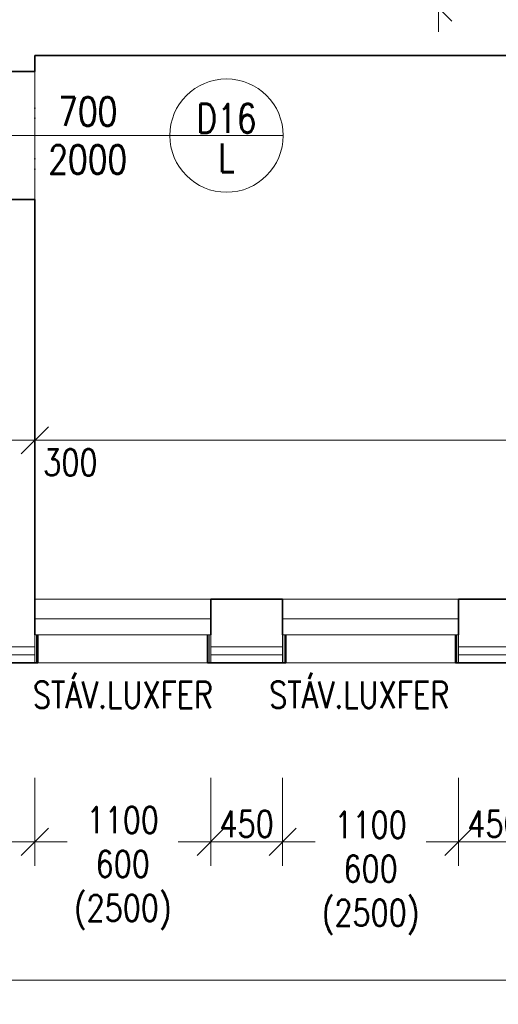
# Model space of a CAD drawing. Header units: millimetres. Extents: x -485339 to 350584, y -1189934 to 0.
# Tile 90 of 178: x -70299 to -67306, y -1062714 to -1056553. Entities that reach past the tile are written whole.
import ezdxf
from ezdxf.enums import TextEntityAlignment as Align

# ---------------------------------------------------------------- set-up
doc = ezdxf.new("R2010")
doc.units = ezdxf.units.MM
doc.header["$LTSCALE"] = 10
doc.linetypes.add('DĚLICÍ2', pattern=[15.875, 6.35, -3.175, 0, -3.175, 0, -3.175])
doc.layers.get('Defpoints').update_dxf_attribs({"color": 201})
for name, color, linetype, lineweight in [('N_popis_otvory', 10, 'Continuous', 18), ('N_čáry_obrys', 10, 'Continuous', 35), ('N_čáry_obv.plášt', 212, 'Continuous', 18), ('N_čáry_plné', 10, 'Continuous', 18), ('St_kóty', 132, 'Continuous', 18), ('St_otvory_okna', 40, 'Continuous', 18), ('St_čáry_nad', 250, 'DĚLICÍ2', 18), ('St_čáry_obrys', 5, 'Continuous', 35), ('St_čáry_plné', 250, 'Continuous', 18)]:
    doc.layers.add(name, color=color, linetype=linetype, lineweight=lineweight)
doc.layers.add('St_plocha_místn', color=140, linetype='Continuous', lineweight=18, plot=False)
doc.styles.get("Standard").update_dxf_attribs({"font": 'simplex.shx', "width": 0.8})
doc.linetypes.add('IZOLACE', pattern='A,0.0001,-0.1,[134,ltypeshp.shx,S=0.1,R=0,X=-0.1,Y=0],-0.2,[134,ltypeshp.shx,S=0.1,R=180,X=0.1,Y=0],-0.1', length=0.4001)
doc.dimstyles.new('stavebníM100', dxfattribs={"dimtxt": 165, "dimasz": 170, "dimexe": 150, "dimexo": 100, "dimgap": 30, "dimtad": 1, "dimdec": 0, "dimtxsty": 'Standard', "dimblk": 'OBLIQUE', "dimcen": -2.5, "dimdle": 150, "dimclrd": 256, "dimclre": 256, "dimclrt": 256, "dimadec": 4, "dimazin": 0, "dimtfac": 1, "dimtdec": 0, "dimtmove": 2, "dimatfit": 3, "dimldrblk": 'OBLIQUE', "dimfxl": 400, "dimfxlon": 1, "dimlwd": -1, "dimlwe": -1, "dimarcsym": 0})
doc.dimstyles.new('stavebníM100_modul', dxfattribs={"dimtxt": 250, "dimasz": 200, "dimexe": 150, "dimexo": 100, "dimgap": 30, "dimtad": 1, "dimdec": 0, "dimtxsty": 'Standard', "dimblk": 'DOT', "dimcen": -2.5, "dimdle": 150, "dimclrd": 256, "dimclre": 256, "dimclrt": 256, "dimadec": 4, "dimazin": 0, "dimtfac": 1, "dimtdec": 0, "dimtmove": 2, "dimatfit": 3, "dimldrblk": 'OBLIQUE', "dimfxl": 400, "dimfxlon": 1, "dimlwd": -1, "dimlwe": -1, "dimarcsym": 0})

# ---------------------------------------------------------------- blocks, each defined once
blk = doc.blocks.new('_OBLIQUE')
at = {"color": 0, "linetype": 'ByBlock'}
blk.add_line((-0.5, -0.5), (0.5, 0.5), dxfattribs=at)
blk = doc.blocks.new('*D5694')
at = {"layer": 'Defpoints', "color": 0}
for p in [(-70504.9, -1062274.1), (-59724.9, -1062274.1), (-59724.9, -1062562.9)]:
    blk.add_point(p, dxfattribs=at)
at = {"layer": 'St_kóty'}
for p, q in [((-70504.9, -1062374.1), (-70504.9, -1062712.9)), ((-59724.9, -1062374.1), (-59724.9, -1062712.9)), ((-70654.9, -1062562.9), (-59574.9, -1062562.9))]:
    blk.add_line(p, q, dxfattribs=at)
at = {"layer": 'St_kóty', "linetype": 'ByBlock', "xscale": 170, "yscale": 170, "zscale": 170, "rotation": 180}
blk.add_blockref('_OBLIQUE', (-70504.9, -1062562.9), dxfattribs=at)
at = {"layer": 'St_kóty', "linetype": 'ByBlock', "xscale": 170, "yscale": 170, "zscale": 170}
blk.add_blockref('_OBLIQUE', (-59724.9, -1062562.9), dxfattribs=at)
at = {"layer": 'St_kóty', "insert": (-65114.9, -1062450.4), "char_height": 165, "attachment_point": 5}
blk.add_mtext('10780', dxfattribs=at)
blk = doc.blocks.new('*D5700')
at = {"layer": 'Defpoints', "color": 0}
for p in [(-67554.9, -1060477.6), (-67104.9, -1060477.6), (-67554.9, -1061697.4)]:
    blk.add_point(p, dxfattribs=at)
at = {"layer": 'St_kóty'}
for p, q in [((-67554.9, -1061297.4), (-67554.9, -1061847.4)), ((-67104.9, -1061297.4), (-67104.9, -1061847.4)), ((-66954.9, -1061697.4), (-67704.9, -1061697.4))]:
    blk.add_line(p, q, dxfattribs=at)
at = {"layer": 'St_kóty', "linetype": 'ByBlock', "xscale": 170, "yscale": 170, "zscale": 170, "rotation": 180}
blk.add_blockref('_OBLIQUE', (-67554.9, -1061697.4), dxfattribs=at)
at = {"layer": 'St_kóty', "linetype": 'ByBlock', "xscale": 170, "yscale": 170, "zscale": 170}
blk.add_blockref('_OBLIQUE', (-67104.9, -1061697.4), dxfattribs=at)
at = {"layer": 'St_kóty', "insert": (-67329.9, -1061584.9), "char_height": 165, "attachment_point": 5}
blk.add_mtext('450', dxfattribs=at)
blk = doc.blocks.new('*D5701')
at = {"layer": 'Defpoints', "color": 0}
for p in [(-68654.9, -1060477.6), (-67554.9, -1060477.6), (-68654.9, -1061697.4)]:
    blk.add_point(p, dxfattribs=at)
at = {"layer": 'St_kóty'}
for p, q in [((-68654.9, -1061297.4), (-68654.9, -1061847.4)), ((-67554.9, -1061297.4), (-67554.9, -1061847.4)), ((-68804.9, -1061697.4), (-68452.3, -1061697.4)), ((-67404.9, -1061697.4), (-67757.5, -1061697.4))]:
    blk.add_line(p, q, dxfattribs=at)
at = {"layer": 'St_kóty', "linetype": 'ByBlock', "xscale": 170, "yscale": 170, "zscale": 170, "rotation": 180}
blk.add_blockref('_OBLIQUE', (-68654.9, -1061697.4), dxfattribs=at)
at = {"layer": 'St_kóty', "linetype": 'ByBlock', "xscale": 170, "yscale": 170, "zscale": 170}
blk.add_blockref('_OBLIQUE', (-67554.9, -1061697.4), dxfattribs=at)
at = {"layer": 'St_kóty', "insert": (-68104.9, -1061893.1), "char_height": 165, "attachment_point": 5}
blk.add_mtext('1100\\P600\\P(2500)', dxfattribs=at)
blk = doc.blocks.new('*D5702')
at = {"layer": 'Defpoints', "color": 0}
for p in [(-69104.9, -1060477.6), (-68654.9, -1060477.6), (-69104.9, -1061697.4)]:
    blk.add_point(p, dxfattribs=at)
at = {"layer": 'St_kóty'}
for p, q in [((-69104.9, -1061297.4), (-69104.9, -1061847.4)), ((-68654.9, -1061297.4), (-68654.9, -1061847.4)), ((-68504.9, -1061697.4), (-69254.9, -1061697.4))]:
    blk.add_line(p, q, dxfattribs=at)
at = {"layer": 'St_kóty', "linetype": 'ByBlock', "xscale": 170, "yscale": 170, "zscale": 170, "rotation": 180}
blk.add_blockref('_OBLIQUE', (-69104.9, -1061697.4), dxfattribs=at)
at = {"layer": 'St_kóty', "linetype": 'ByBlock', "xscale": 170, "yscale": 170, "zscale": 170}
blk.add_blockref('_OBLIQUE', (-68654.9, -1061697.4), dxfattribs=at)
at = {"layer": 'St_kóty', "insert": (-68879.9, -1061584.9), "char_height": 165, "attachment_point": 5}
blk.add_mtext('450', dxfattribs=at)
blk = doc.blocks.new('*D5703')
at = {"layer": 'Defpoints', "color": 0}
for p in [(-69104.9, -1060477.6), (-70204.9, -1060577.6), (-70204.9, -1061697.4)]:
    blk.add_point(p, dxfattribs=at)
at = {"layer": 'St_kóty'}
for p, q in [((-70204.9, -1061297.4), (-70204.9, -1061847.4)), ((-69104.9, -1061297.4), (-69104.9, -1061847.4)), ((-70354.9, -1061697.4), (-70002.3, -1061697.4)), ((-68954.9, -1061697.4), (-69307.5, -1061697.4))]:
    blk.add_line(p, q, dxfattribs=at)
at = {"layer": 'St_kóty', "linetype": 'ByBlock', "xscale": 170, "yscale": 170, "zscale": 170, "rotation": 180}
blk.add_blockref('_OBLIQUE', (-70204.9, -1061697.4), dxfattribs=at)
at = {"layer": 'St_kóty', "linetype": 'ByBlock', "xscale": 170, "yscale": 170, "zscale": 170}
blk.add_blockref('_OBLIQUE', (-69104.9, -1061697.4), dxfattribs=at)
at = {"layer": 'St_kóty', "insert": (-69654.9, -1061863.2), "char_height": 165, "attachment_point": 5}
blk.add_mtext('1100\\P600\\P(2500)', dxfattribs=at)
blk = doc.blocks.new('*D5704')
at = {"layer": 'Defpoints', "color": 0}
for p in [(-70504.9, -1060477.6), (-70204.9, -1060577.6), (-70504.9, -1061697.4)]:
    blk.add_point(p, dxfattribs=at)
at = {"layer": 'St_kóty'}
for p, q in [((-70504.9, -1061297.4), (-70504.9, -1061847.4)), ((-70204.9, -1061297.4), (-70204.9, -1061847.4)), ((-70054.9, -1061697.4), (-70654.9, -1061697.4))]:
    blk.add_line(p, q, dxfattribs=at)
at = {"layer": 'St_kóty', "linetype": 'ByBlock', "xscale": 170, "yscale": 170, "zscale": 170, "rotation": 180}
blk.add_blockref('_OBLIQUE', (-70504.9, -1061697.4), dxfattribs=at)
at = {"layer": 'St_kóty', "linetype": 'ByBlock', "xscale": 170, "yscale": 170, "zscale": 170}
blk.add_blockref('_OBLIQUE', (-70204.9, -1061697.4), dxfattribs=at)
at = {"layer": 'St_kóty', "insert": (-70815.3, -1061834.4), "char_height": 165, "attachment_point": 5}
blk.add_mtext('300', dxfattribs=at)
blk = doc.blocks.new('*D5722')
at = {"layer": 'Defpoints', "color": 0}
for p in [(-70504.9, -1060477.6), (-59724.9, -1060477.6), (-59724.9, -1063107)]:
    blk.add_point(p, dxfattribs=at)
at = {"layer": 'St_kóty'}
for p, q in [((-70504.9, -1062707), (-70504.9, -1063257)), ((-59724.9, -1062707), (-59724.9, -1063257)), ((-70654.9, -1063107), (-59574.9, -1063107))]:
    blk.add_line(p, q, dxfattribs=at)
at = {"layer": 'St_kóty', "linetype": 'ByBlock', "xscale": 170, "yscale": 170, "zscale": 170, "rotation": 180}
blk.add_blockref('_OBLIQUE', (-70504.9, -1063107), dxfattribs=at)
at = {"layer": 'St_kóty', "linetype": 'ByBlock', "xscale": 170, "yscale": 170, "zscale": 170}
blk.add_blockref('_OBLIQUE', (-59724.9, -1063107), dxfattribs=at)
at = {"layer": 'St_kóty', "insert": (-65114.9, -1062994.5), "char_height": 165, "attachment_point": 5}
blk.add_mtext('10780', dxfattribs=at)
blk = doc.blocks.new('_Dot')
at = {"color": 0, "linetype": 'ByBlock', "lineweight": -2}
blk.add_line((-0.5, 0), (-1, 0), dxfattribs=at)
at = {"color": 0, "linetype": 'ByBlock', "const_width": 0.5}
blk.add_lwpolyline([(-0.25, 0, 1), (0.25, 0, 1)], format="xyb", close=True, dxfattribs=at)
blk = doc.blocks.new('*D5730')
at = {"layer": 'Defpoints', "color": 0}
for p in [(-71193, -1040782.2), (-59184.9, -1040782.6), (-71193, -1064041.5)]:
    blk.add_point(p, dxfattribs=at)
at = {"layer": 'St_kóty'}
for p, q in [((-71193, -1063641.5), (-71193, -1064191.5)), ((-59184.9, -1063641.5), (-59184.9, -1064191.5)), ((-59384.9, -1064041.5), (-70993, -1064041.5))]:
    blk.add_line(p, q, dxfattribs=at)
at = {"layer": 'St_kóty', "linetype": 'ByBlock', "xscale": 200, "yscale": 200, "zscale": 200, "rotation": 180}
blk.add_blockref('_Dot', (-71193, -1064041.5), dxfattribs=at)
at = {"layer": 'St_kóty', "linetype": 'ByBlock', "xscale": 200, "yscale": 200, "zscale": 200}
blk.add_blockref('_Dot', (-59184.9, -1064041.5), dxfattribs=at)
at = {"layer": 'St_kóty', "insert": (-65188.9, -1063886.5), "char_height": 250, "attachment_point": 5}
blk.add_mtext('12008', dxfattribs=at)
blk = doc.blocks.new('*D5800')
at = {"layer": 'Defpoints', "color": 0}
for p in [(-70204.9, -1060177.6), (-63313.9, -1060177.6), (-70204.9, -1060577.6)]:
    blk.add_point(p, dxfattribs=at)
at = {"layer": 'St_čáry_plné', "ltscale": 2}
for p, q in [((-63313.9, -1060727.6), (-63313.9, -1060027.6)), ((-63713.9, -1060177.6), (-63163.9, -1060177.6)), ((-63713.9, -1060577.6), (-63163.9, -1060577.6))]:
    blk.add_line(p, q, dxfattribs=at)
at = {"layer": 'St_čáry_plné', "linetype": 'ByBlock', "xscale": 170, "yscale": 170, "zscale": 170}
for p, rotation in [((-63313.9, -1060177.6), 90), ((-63313.9, -1060577.6), 270)]:
    blk.add_blockref('_OBLIQUE', p, dxfattribs=dict(at, rotation=rotation))
at = {"layer": 'St_čáry_plné', "insert": (-63125.9, -1059984.4), "char_height": 165, "attachment_point": 5, "rotation": 90}
blk.add_mtext('400', dxfattribs=at)
blk = doc.blocks.new('*D5801')
at = {"layer": 'Defpoints', "color": 0}
for p in [(-63313.9, -1056777.6), (-63125.9, -1056777.6), (-70204.9, -1060177.6)]:
    blk.add_point(p, dxfattribs=at)
at = {"layer": 'St_kóty'}
for p, q in [((-63313.9, -1060327.6), (-63313.9, -1056627.6)), ((-63225.9, -1056777.6), (-63463.9, -1056777.6)), ((-63713.9, -1060177.6), (-63163.9, -1060177.6))]:
    blk.add_line(p, q, dxfattribs=at)
at = {"layer": 'St_kóty', "linetype": 'ByBlock', "xscale": 170, "yscale": 170, "zscale": 170}
for p, rotation in [((-63313.9, -1056777.6), 90), ((-63313.9, -1060177.6), 270)]:
    blk.add_blockref('_OBLIQUE', p, dxfattribs=dict(at, rotation=rotation))
at = {"layer": 'St_kóty', "insert": (-63426.4, -1058477.6), "char_height": 165, "attachment_point": 5, "rotation": 90}
blk.add_mtext('3400', dxfattribs=at)
blk = doc.blocks.new('*D5807')
at = {"layer": 'Defpoints', "color": 0}
for p in [(-70204.9, -1056177.6), (-67681.1, -1056177.6), (-70204.9, -1056477.6)]:
    blk.add_point(p, dxfattribs=at)
at = {"layer": 'St_kóty'}
for p, q in [((-67681.1, -1056627.6), (-67681.1, -1056027.6)), ((-68081.1, -1056177.6), (-67531.1, -1056177.6)), ((-68081.1, -1056477.6), (-67531.1, -1056477.6))]:
    blk.add_line(p, q, dxfattribs=at)
at = {"layer": 'St_kóty', "linetype": 'ByBlock', "xscale": 170, "yscale": 170, "zscale": 170}
for p, rotation in [((-67681.1, -1056177.6), 90), ((-67681.1, -1056477.6), 270)]:
    blk.add_blockref('_OBLIQUE', p, dxfattribs=dict(at, rotation=rotation))
at = {"layer": 'St_kóty', "insert": (-67485.4, -1055935.2), "char_height": 165, "attachment_point": 5, "rotation": 90}
blk.add_mtext('300', dxfattribs=at)
blk = doc.blocks.new('*D5810')
at = {"layer": 'Defpoints', "color": 0}
for p in [(-70204.9, -1059184.4), (-70504.9, -1059667.6), (-70204.9, -1059667.6)]:
    blk.add_point(p, dxfattribs=at)
at = {"layer": 'St_kóty'}
for p, q in [((-70504.9, -1059567.6), (-70504.9, -1059034.4)), ((-70204.9, -1059567.6), (-70204.9, -1059034.4)), ((-70654.9, -1059184.4), (-70054.9, -1059184.4))]:
    blk.add_line(p, q, dxfattribs=at)
at = {"layer": 'St_kóty', "linetype": 'ByBlock', "xscale": 170, "yscale": 170, "zscale": 170, "rotation": 180}
blk.add_blockref('_OBLIQUE', (-70504.9, -1059184.4), dxfattribs=at)
at = {"layer": 'St_kóty', "linetype": 'ByBlock', "xscale": 170, "yscale": 170, "zscale": 170}
blk.add_blockref('_OBLIQUE', (-70204.9, -1059184.4), dxfattribs=at)
at = {"layer": 'St_kóty', "insert": (-69982.1, -1059323.1), "char_height": 165, "attachment_point": 5}
blk.add_mtext('300', dxfattribs=at)
blk = doc.blocks.new('*D5811')
at = {"layer": 'Defpoints', "color": 0}
for p in [(-60024.9, -1058347.6), (-60024.9, -1059184.4), (-70204.9, -1059667.6)]:
    blk.add_point(p, dxfattribs=at)
at = {"layer": 'St_kóty'}
for p, q in [((-60024.9, -1058784.4), (-60024.9, -1059334.4)), ((-70204.9, -1059567.6), (-70204.9, -1059034.4)), ((-70354.9, -1059184.4), (-59874.9, -1059184.4))]:
    blk.add_line(p, q, dxfattribs=at)
at = {"layer": 'St_kóty', "linetype": 'ByBlock', "xscale": 170, "yscale": 170, "zscale": 170, "rotation": 180}
blk.add_blockref('_OBLIQUE', (-70204.9, -1059184.4), dxfattribs=at)
at = {"layer": 'St_kóty', "linetype": 'ByBlock', "xscale": 170, "yscale": 170, "zscale": 170}
blk.add_blockref('_OBLIQUE', (-60024.9, -1059184.4), dxfattribs=at)
at = {"layer": 'St_kóty', "insert": (-65114.9, -1059071.9), "char_height": 165, "attachment_point": 5}
blk.add_mtext('10180', dxfattribs=at)
blk = doc.blocks.new('*D6628')
at = {"layer": 'Defpoints', "color": 0}
for p in [(-43625.2, -1042045.8), (-140554.9, -1060077.6), (-43625.2, -1065645.1)]:
    blk.add_point(p, dxfattribs=at)
at = {"layer": 'St_kóty'}
for p, q in [((-140554.9, -1065245.1), (-140554.9, -1065795.1)), ((-43625.2, -1065245.1), (-43625.2, -1065795.1)), ((-140704.9, -1065645.1), (-43475.2, -1065645.1))]:
    blk.add_line(p, q, dxfattribs=at)
at = {"layer": 'St_kóty', "linetype": 'ByBlock', "xscale": 170, "yscale": 170, "zscale": 170, "rotation": 180}
blk.add_blockref('_OBLIQUE', (-140554.9, -1065645.1), dxfattribs=at)
at = {"layer": 'St_kóty', "linetype": 'ByBlock', "xscale": 170, "yscale": 170, "zscale": 170}
blk.add_blockref('_OBLIQUE', (-43625.2, -1065645.1), dxfattribs=at)
at = {"layer": 'St_kóty', "insert": (-92090, -1065532.6), "char_height": 165, "attachment_point": 5}
blk.add_mtext('96930', dxfattribs=at)
blk = doc.blocks.new('*D6629')
at = {"layer": 'Defpoints', "color": 0}
for p in [(-140554.9, -1060077.6), (-59724.9, -1060477.6), (-59724.9, -1065253.2)]:
    blk.add_point(p, dxfattribs=at)
at = {"layer": 'St_kóty'}
for p, q in [((-140554.9, -1064853.2), (-140554.9, -1065403.2)), ((-59724.9, -1064853.2), (-59724.9, -1065403.2)), ((-140704.9, -1065253.2), (-59574.9, -1065253.2))]:
    blk.add_line(p, q, dxfattribs=at)
at = {"layer": 'St_kóty', "linetype": 'ByBlock', "xscale": 170, "yscale": 170, "zscale": 170, "rotation": 180}
blk.add_blockref('_OBLIQUE', (-140554.9, -1065253.2), dxfattribs=at)
at = {"layer": 'St_kóty', "linetype": 'ByBlock', "xscale": 170, "yscale": 170, "zscale": 170}
blk.add_blockref('_OBLIQUE', (-59724.9, -1065253.2), dxfattribs=at)
at = {"layer": 'St_kóty', "insert": (-100139.9, -1065140.7), "char_height": 165, "attachment_point": 5}
blk.add_mtext('80830', dxfattribs=at)

msp = doc.modelspace()

# ---------------------------------------------------------------- linework, layer by layer
at = {"layer": 'N_popis_otvory'}
msp.add_lwpolyline([(-71008.1, -1057277.6), (-69360.6, -1057277.6)], dxfattribs=at)
msp.add_circle((-69006, -1057277.6), 354.6, dxfattribs=at)
at = {"layer": 'N_čáry_obrys', "ltscale": 2}
for points in [[(-70184.9, -1060577.6), (-70184.9, -1060402.6)], [(-69124.9, -1060577.6), (-69124.9, -1060402.6)], [(-68634.9, -1060577.6), (-68634.9, -1060402.6)], [(-67574.9, -1060577.6), (-67574.9, -1060402.6)], [(-70184.9, -1060577.6), (-70604.9, -1060577.6)], [(-68634.9, -1060577.6), (-69124.9, -1060577.6)], [(-67084.9, -1060577.6), (-67574.9, -1060577.6)]]:
    msp.add_lwpolyline(points, dxfattribs=at)
at = {"layer": 'N_čáry_obv.plášt', "linetype": 'IZOLACE', "ltscale": 2}
for points in [[(-70194.9, -1060577.6), (-70194.9, -1060402.6)], [(-69114.9, -1060577.6), (-69114.9, -1060402.6)], [(-68644.9, -1060577.6), (-68644.9, -1060402.6)], [(-67564.9, -1060577.6), (-67564.9, -1060402.6)]]:
    msp.add_lwpolyline(points, dxfattribs=at)
at = {"layer": 'N_čáry_obv.plášt', "linetype": 'IZOLACE', "ltscale": 10}
for points in [[(-70204.9, -1060527.6), (-70554.9, -1060527.6)], [(-68654.9, -1060527.6), (-69104.9, -1060527.6)], [(-67104.9, -1060527.6), (-67554.9, -1060527.6)]]:
    msp.add_lwpolyline(points, dxfattribs=at)
at = {"layer": 'N_čáry_plné'}
msp.add_lwpolyline([(-69360.6, -1057277.6), (-68651.4, -1057277.6)], dxfattribs=at)
at = {"layer": 'N_čáry_plné', "ltscale": 2}
for points in [[(-69124.9, -1060577.6), (-70204.9, -1060577.6)], [(-68634.9, -1060577.6), (-67554.9, -1060577.6)]]:
    msp.add_lwpolyline(points, dxfattribs=at)
at = {"layer": 'St_otvory_okna', "ltscale": 2}
for points in [[(-69104.9, -1060302.6), (-70204.9, -1060302.6)], [(-67554.9, -1060302.6), (-68654.9, -1060302.6)], [(-69104.9, -1060402.6), (-70204.9, -1060402.6)], [(-67554.9, -1060402.6), (-68654.9, -1060402.6)]]:
    msp.add_lwpolyline(points, dxfattribs=at)
at = {"layer": 'St_plocha_místn'}
msp.add_lwpolyline([(-70204.9, -1060177.6), (-60024.9, -1060177.6), (-60024.9, -1056777.6), (-70204.9, -1056777.6)], close=True, dxfattribs=at)
at = {"layer": 'St_čáry_nad', "ltscale": 2}
msp.add_lwpolyline([(-70204.9, -1057677.6), (-70204.9, -1056877.6)], dxfattribs=at)
at = {"layer": 'St_čáry_obrys', "ltscale": 2}
for points in [[(-70204.9, -1056877.6), (-70204.9, -1056777.6)], [(-60024.9, -1056777.6), (-70204.9, -1056777.6)], [(-70504.9, -1056877.6), (-70204.9, -1056877.6)], [(-70504.9, -1057677.6), (-70204.9, -1057677.6)], [(-70204.9, -1060402.6), (-70204.9, -1057677.6)], [(-68654.9, -1060177.6), (-69104.9, -1060177.6)], [(-69104.9, -1060402.6), (-69104.9, -1060177.6)], [(-68654.9, -1060402.6), (-68654.9, -1060177.6)], [(-67104.9, -1060177.6), (-67554.9, -1060177.6)], [(-67554.9, -1060402.6), (-67554.9, -1060177.6)]]:
    msp.add_lwpolyline(points, dxfattribs=at)
at = {"layer": 'St_čáry_plné', "ltscale": 2}
for points in [[(-70204.9, -1060177.6), (-69104.9, -1060177.6)], [(-68654.9, -1060177.6), (-67554.9, -1060177.6)], [(-70204.9, -1060577.6), (-70204.9, -1060302.6)], [(-69104.9, -1060577.6), (-69104.9, -1060402.6)], [(-68654.9, -1060577.6), (-68654.9, -1060402.6)], [(-67554.9, -1060577.6), (-67554.9, -1060402.6)], [(-70204.9, -1060477.6), (-70504.9, -1060477.6)], [(-68654.9, -1060477.6), (-69104.9, -1060477.6)], [(-67104.9, -1060477.6), (-67554.9, -1060477.6)]]:
    msp.add_lwpolyline(points, dxfattribs=at)

# ---------------------------------------------------------------- texts
at = {"layer": 'N_popis_otvory', "width": 0.8}
for s, p in [('D16', (-69006, -1057169.8)), ('L', (-69006, -1057416.5))]:
    msp.add_text(s, height=180, dxfattribs=at).set_placement(p, align=Align.MIDDLE_CENTER)
at = {"layer": 'N_popis_otvory', "insert": (-69873.5, -1057277.6), "char_height": 180, "width": 1342.526, "attachment_point": 5}
msp.add_mtext('700\\P2000', dxfattribs=at)
at = {"layer": 'St_otvory_okna', "lineweight": 18, "width": 0.8}
for p in [(-70216.9, -1060859.7), (-68739.3, -1060859.7)]:
    msp.add_text('STÁV.LUXFER', height=165, dxfattribs=at).set_placement(p)

# ---------------------------------------------------------------- dimensions: what is measured, and where the dimension line sits
at = {"layer": 'St_kóty'}
for base, p1, p2, dimstyle, picture, middle in [((-71193, -1064041.5), (-59184.9, -1040782.6), (-71193, -1040782.2), 'stavebníM100_modul', '*D5730', (-65188.9, -1063886.5)), ((-60024.9, -1059184.4), (-70204.9, -1059667.6), (-60024.9, -1058347.6), 'stavebníM100', '*D5811', (-65114.9, -1059071.9)), ((-59724.9, -1063107), (-70504.9, -1060477.6), (-59724.9, -1060477.6), 'stavebníM100', '*D5722', (-65114.9, -1062994.5))]:
    dim = msp.add_linear_dim(base=base, p1=p1, p2=p2, dimstyle=dimstyle, dxfattribs=at)
    dim.commit()
    dim.dimension.update_dxf_attribs({"geometry": picture, "text_midpoint": middle})
for base, p1, p2, picture, middle in [((-43625.2, -1065645.1), (-140554.9, -1060077.6), (-43625.2, -1042045.8), '*D6628', (-92090, -1065532.6)), ((-59724.9, -1065253.2), (-140554.9, -1060077.6), (-59724.9, -1060477.6), '*D6629', (-100139.9, -1065140.7)), ((-69104.9, -1061697.4), (-68654.9, -1060477.6), (-69104.9, -1060477.6), '*D5702', (-68879.9, -1061584.9)), ((-67554.9, -1061697.4), (-67104.9, -1060477.6), (-67554.9, -1060477.6), '*D5700', (-67329.9, -1061584.9)), ((-59724.9, -1062562.9), (-70504.9, -1062274.1), (-59724.9, -1062274.1), '*D5694', (-65114.9, -1062450.4))]:
    dim = msp.add_linear_dim(base=base, p1=p1, p2=p2, dimstyle='stavebníM100', override={"dimtxsty": 'Standard', "dimldrblk": 'OBLIQUE'}, dxfattribs=at)
    dim.commit()
    dim.dimension.update_dxf_attribs({"geometry": picture, "text_midpoint": middle})
dim = msp.add_linear_dim(base=(-67681.1, -1056177.6), p1=(-70204.9, -1056477.6), p2=(-70204.9, -1056177.6), angle=90, dimstyle='stavebníM100', dxfattribs=at)
dim.commit()
dim.dimension.update_dxf_attribs({"geometry": '*D5807', "text_midpoint": (-67485.4, -1055935.2), "dimtype": 160})
dim = msp.add_linear_dim(base=(-63313.9, -1056777.6), p1=(-70204.9, -1060177.6), p2=(-63125.9, -1056777.6), angle=90, dimstyle='stavebníM100', dxfattribs=at)
dim.commit()
dim.dimension.update_dxf_attribs({"geometry": '*D5801', "text_midpoint": (-63426.4, -1058477.6)})
dim = msp.add_linear_dim(base=(-70204.9, -1059184.4), p1=(-70504.9, -1059667.6), p2=(-70204.9, -1059667.6), dimstyle='stavebníM100', dxfattribs=at)
dim.commit()
dim.dimension.update_dxf_attribs({"geometry": '*D5810', "text_midpoint": (-69982.1, -1059323.1), "dimtype": 160})
dim = msp.add_linear_dim(base=(-70504.9, -1061697.4), p1=(-70204.9, -1060577.6), p2=(-70504.9, -1060477.6), dimstyle='stavebníM100', override={"dimtxsty": 'Standard', "dimldrblk": 'OBLIQUE'}, dxfattribs=at)
dim.commit()
dim.dimension.update_dxf_attribs({"geometry": '*D5704', "text_midpoint": (-70815.3, -1061834.4), "dimtype": 160})
for base, p1, p2, picture, middle in [((-70204.9, -1061697.4), (-69104.9, -1060477.6), (-70204.9, -1060577.6), '*D5703', (-69654.9, -1061863.2)), ((-68654.9, -1061697.4), (-67554.9, -1060477.6), (-68654.9, -1060477.6), '*D5701', (-68104.9, -1061893.1))]:
    dim = msp.add_linear_dim(base=base, p1=p1, p2=p2, text='<>\\P600\\P(2500)', dimstyle='stavebníM100', override={"dimtxsty": 'Standard', "dimldrblk": 'OBLIQUE'}, dxfattribs=at)
    dim.commit()
    dim.dimension.update_dxf_attribs({"geometry": picture, "text_midpoint": middle, "dimtype": 160})
at = {"layer": 'St_čáry_plné', "ltscale": 2}
dim = msp.add_linear_dim(base=(-63313.9, -1060177.6), p1=(-70204.9, -1060577.6), p2=(-70204.9, -1060177.6), angle=90, dimstyle='stavebníM100', dxfattribs=at)
dim.commit()
dim.dimension.update_dxf_attribs({"geometry": '*D5800', "text_midpoint": (-63125.9, -1059984.4), "dimtype": 160})

doc.saveas('drawing.dxf')
